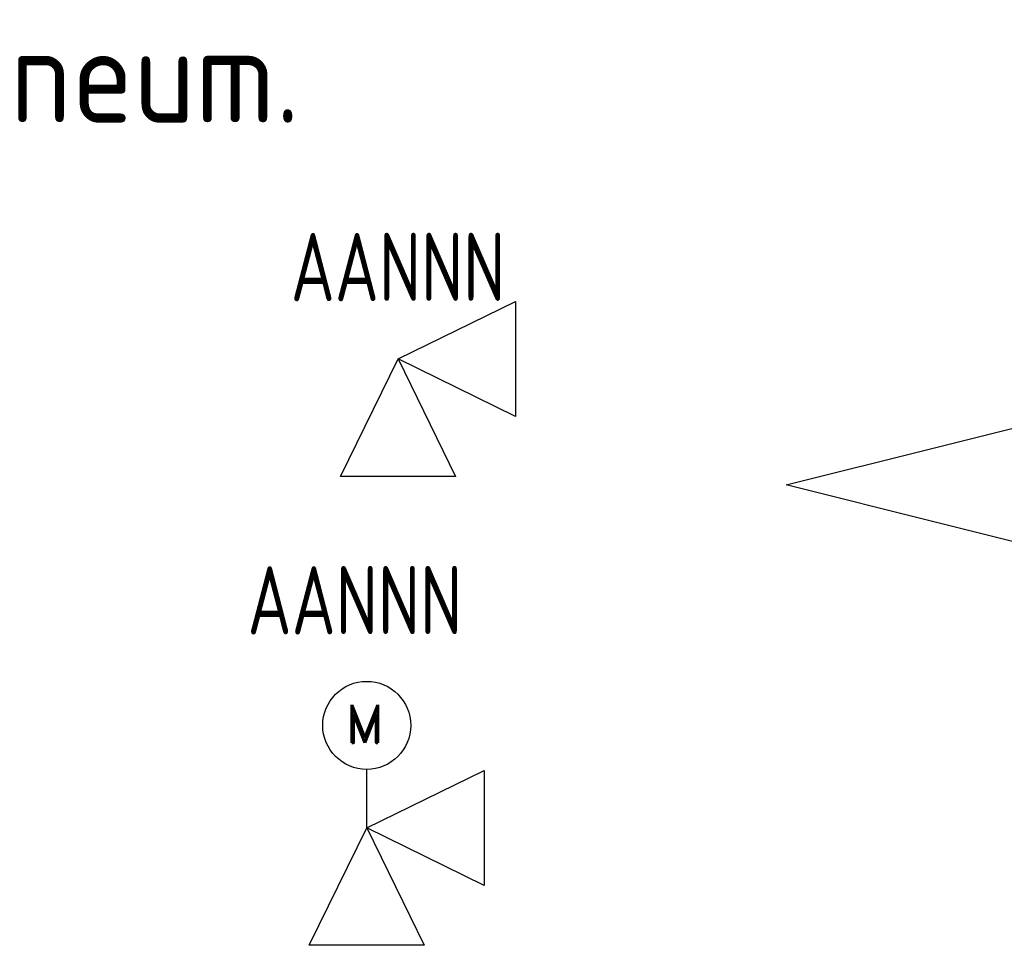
# Model space of a CAD drawing. Header units: millimetres. Extents: x 472 to 1299, y 510 to 798.
# Tile 21 of 69: x 651 to 677, y 595 to 619. Entities that reach past the tile are written whole.
import ezdxf
from ezdxf.enums import TextEntityAlignment as Align

# ---------------------------------------------------------------- set-up
doc = ezdxf.new("R2010")
doc.units = ezdxf.units.MM
doc.header["$LTSCALE"] = 4
for name, color, linetype in [('ARMATURA', 7, 'Continuous'), ('OPISY', 7, 'Continuous'), ('Urządzenia', 7, 'Continuous')]:
    doc.layers.add(name, color=color, linetype=linetype)
doc.layers.add('KKS_1', color=7, linetype='Continuous', lineweight=5)
doc.styles.add('ROMAND', font='romand')
doc.styles.get("Standard").update_dxf_attribs({"font": 'ISOCP.SHX'})

# ---------------------------------------------------------------- blocks, each defined once
blk = doc.blocks.new('ZAWOR KATOWY L')
at = {"linetype": 'Continuous'}
for p, q in [((0, 0), (3.096, 1.52)), ((3.096, 1.52), (3.096, -1.52)), ((-1.52, -3.096), (0, 0)), ((3.096, -1.52), (0, 0)), ((0, 0), (1.52, -3.096)), ((1.52, -3.096), (-1.52, -3.096))]:
    blk.add_line(p, q, dxfattribs=at)
at = {"layer": 'KKS_1', "color": 7, "width": 0.8}
blk.add_attdef('KKS_1_KONIEC', text='', height=1.8, dxfattribs=at).set_placement((0, 1.526), align=Align.CENTER)
at = {"layer": 'KKS_1', "color": 7, "width": 0.8, "flags": 1}
for tag, p, height in [('OPIS', (-6.34, -0.974), 1.5), ('KKS_1_PEŁNY', (-6.354, -6.087), 2.5)]:
    blk.add_attdef(tag, p, '', height=height, dxfattribs=at)
blk = doc.blocks.new('POD_TAŚMOWY _REW')
at = {"linetype": 'Continuous'}
blk.add_lwpolyline([(-18.462, 2), (-18.462, -2), (-26.462, 0), (-18.462, 2)], dxfattribs=at)
at = {"layer": 'KKS_1', "color": 7, "width": 0.8}
blk.add_attdef('KKS_1_KONIEC', text='', height=1.8, dxfattribs=at).set_placement((0, 1.141), align=Align.CENTER)
at = {"layer": 'KKS_1', "color": 7, "width": 0.8, "flags": 1}
for tag, p, height in [('OPIS', (-6.34, -1.359), 1.5), ('KKS_1_PEŁNY', (-6.354, -5.496), 2.5)]:
    blk.add_attdef(tag, p, '', height=height, dxfattribs=at)
blk = doc.blocks.new('ZAWOR KATOWY ELEKTR L')
blk.add_line((0, 3.096), (0, 4.643))
at = {"linetype": 'Continuous'}
for p, q in [((0, 3.096), (3.096, 4.616)), ((3.096, 4.616), (3.096, 1.576)), ((-1.52, 0), (0, 3.096)), ((3.096, 1.576), (0, 3.096)), ((0, 3.096), (1.52, 0)), ((1.52, 0), (-1.52, 0))]:
    blk.add_line(p, q, dxfattribs=at)
blk.add_circle((0, 5.803), 1.161)
at = {"style": 'ROMAND'}
blk.add_text('M', height=1, dxfattribs=at).set_placement((-0.562, 5.343))
at = {"layer": 'KKS_1', "color": 7, "width": 0.8}
blk.add_attdef('KKS_1_KONIEC', text='', height=1.8, dxfattribs=at).set_placement((-0.313, 8.203), align=Align.CENTER)
at = {"layer": 'KKS_1', "color": 7, "width": 0.8, "flags": 1}
for tag, p, height in [('OPIS', (-6.34, 2.121), 1.5), ('KKS_1_PEŁNY', (-6.354, -2.991), 2.5)]:
    blk.add_attdef(tag, p, '', height=height, dxfattribs=at)

msp = doc.modelspace()

# ---------------------------------------------------------------- block references
at = {"layer": 'ARMATURA'}
for name, p in [('ZAWOR KATOWY L', (660.702, 610.146)), ('ZAWOR KATOWY ELEKTR L', (659.875, 594.677))]:
    msp.add_blockref(name, p, dxfattribs=at).add_auto_attribs({'KKS_1_KONIEC': 'AANNN'})
at = {"layer": 'Urządzenia'}
msp.add_blockref('POD_TAŚMOWY _REW', (697.406, 606.825), dxfattribs=at)

# ---------------------------------------------------------------- texts
at = {"layer": 'OPISY', "color": 7, "linetype": 'Continuous'}
msp.add_text('klapa odcinaj. sterow. pneum.', height=2.5, dxfattribs=at).set_placement((617.332, 616.383))

doc.saveas('drawing.dxf')
